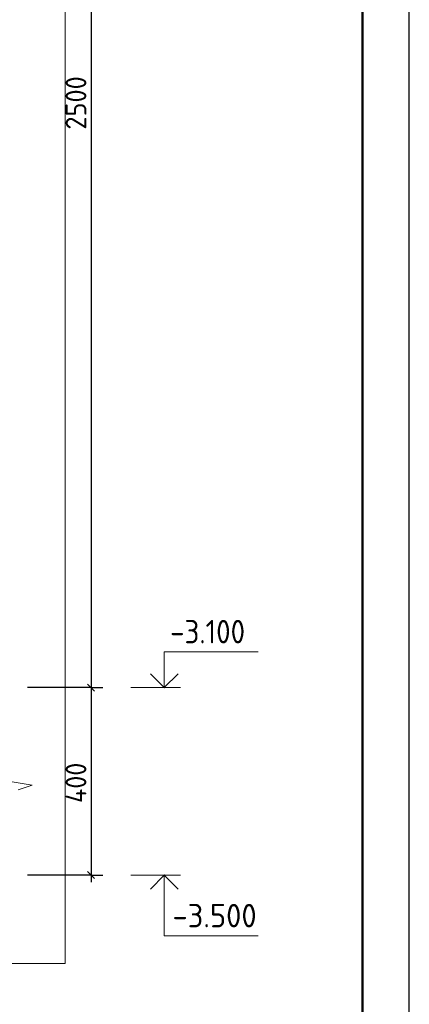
# Model space of a CAD drawing. Header units: millimetres. Extents: x 0 to 59400, y 0 to 42000.
# Tile 19 of 28: x 55248 to 59400, y 7395 to 17900. Entities that reach past the tile are written whole.
import ezdxf

# ---------------------------------------------------------------- set-up
doc = ezdxf.new("R2010")
doc.units = ezdxf.units.MM
doc.layers.add('Standard', color=7, linetype='Continuous', lineweight=25)
doc.layers.add('Примечания', color=7, linetype='Continuous', lineweight=13)
doc.styles.add('ISOCPEUR', font='txt')

msp = doc.modelspace()

# ---------------------------------------------------------------- linework, layer by layer
at = {"layer": 'Standard', "color": 7, "linetype": 'Continuous', "lineweight": -3, "transparency": 33554687}
for p, q in [((56008, 23274), (56008, 10774)), ((56008, 10774), (55883, 10774)), ((56008, 10774), (56133, 10774)), ((56008, 10774), (56008, 8774)), ((56008, 8774), (55331, 8774)), ((56008, 8774), (55883, 8774)), ((56008, 8774), (56133, 8774)), ((56008, 8774), (56008, 8699))]:
    msp.add_line(p, q, dxfattribs=at)
at = {"layer": 'Standard', "color": 7, "linetype": 'Continuous', "lineweight": 25, "transparency": 33554687}
for p, q in [((55971, 10811), (56046, 10736)), ((55971, 8811), (56046, 8736))]:
    msp.add_line(p, q, dxfattribs=at)
at = {"layer": 'Standard', "color": 7, "linetype": 'Continuous', "lineweight": 13, "transparency": 33554687}
for p, q in [((56433, 10774), (56963, 10774)), ((56433, 8774), (56963, 8774))]:
    msp.add_line(p, q, dxfattribs=at)
at = {"layer": 'Standard', "color": 7, "linetype": 'Continuous', "lineweight": 25, "transparency": 33554687}
msp.add_lwpolyline([(0, 0), (59400, 0), (59400, 42000), (0, 42000), (0, 0)], close=True, dxfattribs=at)
at = {"layer": 'Standard', "color": 7, "linetype": 'Continuous', "lineweight": 50, "transparency": 33554687}
msp.add_lwpolyline([(2000, 41500), (58900, 41500), (58900, 500), (2000, 500), (2000, 41500)], close=True, dxfattribs=at)
at = {"layer": 'Standard', "color": 7, "linetype": 'Continuous', "lineweight": 13, "transparency": 33554687}
for points in [[(58900, 41500), (2000, 41500), (2000, 500), (58900, 500), (58900, 41500)], [(11357, 6000), (58900, 6000), (58900, 28856), (11357, 28856), (11357, 6000)], [(56789, 10774), (56789, 11154), (57789, 11154)], [(56789, 8774), (56789, 8124), (57789, 8124)]]:
    msp.add_lwpolyline(points, dxfattribs=at)
at = {"layer": 'Standard', "color": 254, "linetype": 'Continuous', "lineweight": 13, "true_color": 0xc4c4ff, "transparency": 33554687}
msp.add_lwpolyline([(48981, 7832), (55731, 7832), (55731, 26974), (48981, 26974), (48981, 7832)], dxfattribs=at)
at = {"layer": 'Standard', "color": 7, "linetype": 'Continuous', "lineweight": 35, "transparency": 33554687}
for points in [[(56640, 10922), (56789, 10774), (56937, 10922)], [(56640, 8625), (56789, 8774), (56937, 8625)]]:
    msp.add_lwpolyline(points, dxfattribs=at)
at = {"layer": 'Standard', "color": 7, "linetype": 'Continuous', "lineweight": -3, "transparency": 33554687}
msp.add_lwpolyline([(56008, 10774), (55991, 10774), (55991, 10774), (55331, 10774)], dxfattribs=at)
at = {"layer": 'Примечания', "color": 7, "linetype": 'Continuous', "lineweight": 13, "transparency": 33554687}
for p, q in [((55081, 9782), (55381, 9733)), ((55381, 9733), (55231, 9684))]:
    msp.add_line(p, q, dxfattribs=at)

# ---------------------------------------------------------------- texts
at = {"layer": 'Standard', "color": 7, "linetype": 'Continuous', "lineweight": 25, "transparency": 33554687, "char_height": 220, "attachment_point": 7, "rotation": 90, "style": 'ISOCPEUR'}
for s, insert, width in [('\\W0.93;2500', (55958, 16727), 718.1), ('\\W0.92;400', (55958, 9543), 584.45)]:
    msp.add_mtext(s, dxfattribs=dict(at, insert=insert, width=width))
at = {"layer": 'Standard', "color": 7, "linetype": 'Continuous', "lineweight": 25, "transparency": 33554687, "char_height": 250, "attachment_point": 7, "style": 'ISOCPEUR'}
for s, insert, width in [('\\W0.90;-3.100', (56851, 11246), 1011.77), ('\\W0.95;-3.500', (56876, 8216), 1067.86)]:
    msp.add_mtext(s, dxfattribs=dict(at, insert=insert, width=width))

doc.saveas('drawing.dxf')
